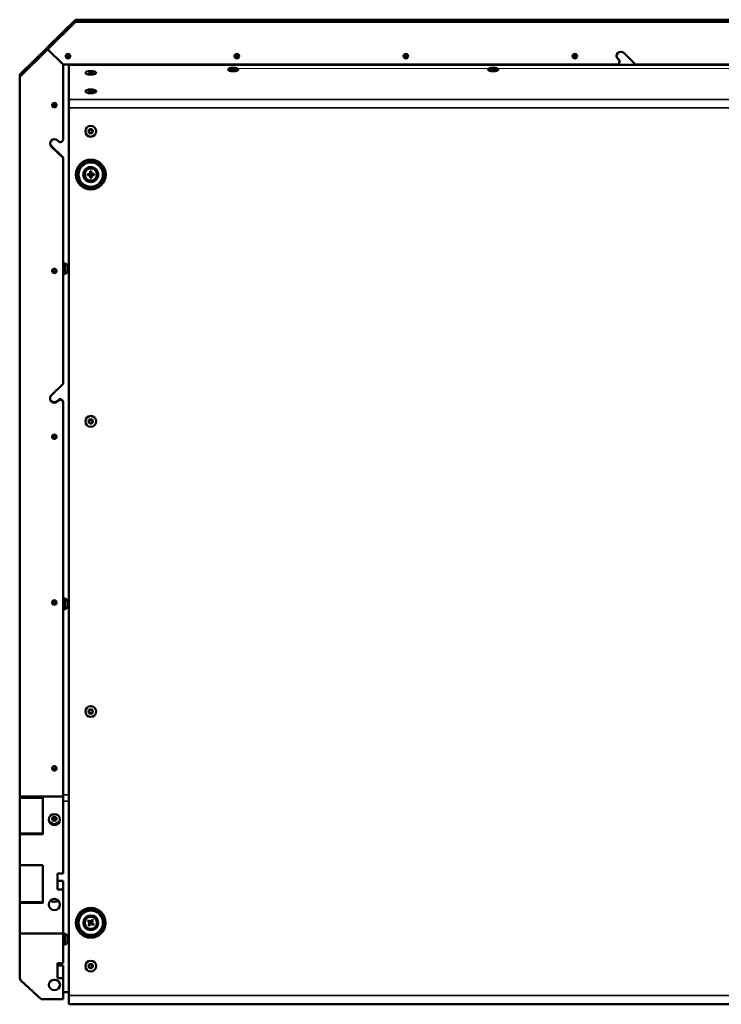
# Model space of a CAD drawing. Header units: inches. Extents: x 0.2 to 58.8, y 1.7 to 68.8.
# Tile 20 of 256: x 20.4 to 36.6, y 15.3 to 38. Entities that reach past the tile are written whole.
import ezdxf

# ---------------------------------------------------------------- set-up
doc = ezdxf.new("R2010")
doc.units = ezdxf.units.IN
doc.header["$MEASUREMENT"] = 0
doc.layers.add('Visible (ANSI)', color=7, linetype='Continuous', lineweight=50)
doc.layers.add('Visible Narrow (ANSI)', color=7, linetype='Continuous', lineweight=35)

msp = doc.modelspace()

# ---------------------------------------------------------------- linework, layer by layer
at = {"layer": 'Visible (ANSI)'}
for p, q in [((21.088, 37.389), (21.728, 38.018)), ((21.728, 38.018), (21.728, 37.966)), ((21.728, 38.018), (39.481, 38.018)), ((21.728, 37.966), (21.088, 37.337)), ((41.317, 37.966), (21.728, 37.966)), ((21.077, 37.379), (20.437, 36.75)), ((20.437, 36.698), (21.077, 37.326)), ((21.072, 37.361), (21.077, 37.366)), ((21.072, 37.334), (21.072, 37.361)), ((21.077, 37.339), (21.072, 37.334)), ((21.077, 37.366), (21.077, 37.379)), ((21.087, 37.379), (21.077, 37.379)), ((21.077, 37.366), (21.087, 37.366)), ((21.087, 37.339), (21.077, 37.339)), ((21.077, 37.326), (21.077, 37.339)), ((21.077, 37.326), (21.087, 37.326)), ((21.088, 37.378), (21.087, 37.379)), ((21.087, 37.379), (21.087, 37.366)), ((21.087, 37.366), (21.093, 37.36)), ((21.088, 37.338), (21.087, 37.339)), ((21.087, 37.339), (21.087, 37.326)), ((21.087, 37.326), (21.437, 36.983)), ((21.088, 37.389), (21.088, 37.377)), ((21.088, 37.377), (21.093, 37.382)), ((21.088, 37.367), (21.088, 37.377)), ((21.093, 37.362), (21.088, 37.367)), ((21.093, 37.354), (21.088, 37.35)), ((21.088, 37.35), (21.088, 37.337)), ((21.088, 37.337), (21.088, 37.327)), ((21.088, 37.327), (21.438, 36.984)), ((21.093, 37.382), (21.093, 37.354)), ((21.519, 37.179), (21.55, 37.162)), ((21.55, 37.162), (21.582, 37.179)), ((21.55, 37.162), (21.55, 37.144)), ((25.419, 37.179), (25.45, 37.162)), ((25.45, 37.162), (25.482, 37.179)), ((25.45, 37.162), (25.45, 37.144)), ((29.319, 37.179), (29.35, 37.162)), ((29.35, 37.162), (29.382, 37.179)), ((29.35, 37.162), (29.35, 37.144)), ((33.219, 37.179), (33.25, 37.162)), ((33.25, 37.162), (33.282, 37.179)), ((33.25, 37.162), (33.25, 37.144)), ((34.239, 37.123), (34.262, 37.101)), ((34.262, 37.088), (34.239, 37.111)), ((34.381, 37.25), (34.651, 36.984)), ((21.437, 36.983), (21.437, 36.985)), ((21.437, 36.983), (21.437, 35.253)), ((21.438, 36.984), (34.218, 36.984)), ((49.395, 36.973), (21.573, 36.973)), ((21.573, 36.176), (21.573, 36.973)), ((25.27, 36.842), (25.258, 36.855)), ((25.296, 36.864), (25.296, 36.87)), ((25.296, 36.87), (25.323, 36.87)), ((25.296, 36.87), (25.3, 36.864)), ((25.323, 36.864), (25.296, 36.864)), ((25.355, 36.881), (25.355, 36.89)), ((25.355, 36.89), (25.373, 36.89)), ((25.355, 36.843), (25.355, 36.853)), ((25.355, 36.853), (25.355, 36.853)), ((25.373, 36.843), (25.355, 36.843)), ((25.373, 36.89), (25.373, 36.881)), ((25.373, 36.853), (25.373, 36.843)), ((25.373, 36.853), (25.373, 36.853)), ((25.405, 36.87), (25.433, 36.87)), ((25.433, 36.864), (25.405, 36.864)), ((25.429, 36.864), (25.433, 36.87)), ((25.433, 36.87), (25.433, 36.864)), ((25.459, 36.842), (25.471, 36.855)), ((31.27, 36.842), (31.258, 36.855)), ((31.296, 36.864), (31.296, 36.87)), ((31.296, 36.87), (31.323, 36.87)), ((31.296, 36.87), (31.3, 36.864)), ((31.323, 36.864), (31.296, 36.864)), ((31.355, 36.881), (31.355, 36.89)), ((31.355, 36.89), (31.373, 36.89)), ((31.355, 36.843), (31.355, 36.853)), ((31.355, 36.853), (31.355, 36.853)), ((31.373, 36.843), (31.355, 36.843)), ((31.373, 36.89), (31.373, 36.881)), ((31.373, 36.853), (31.373, 36.843)), ((31.373, 36.853), (31.373, 36.853)), ((31.405, 36.87), (31.433, 36.87)), ((31.433, 36.864), (31.405, 36.864)), ((31.429, 36.864), (31.433, 36.87)), ((31.433, 36.87), (31.433, 36.864)), ((31.459, 36.842), (31.471, 36.855)), ((34.28, 37.057), (34.28, 37.045)), ((34.651, 36.984), (39.969, 36.984)), ((20.437, 36.75), (20.437, 36.698)), ((20.437, 20.076), (20.437, 36.698)), ((21.573, 36.176), (21.573, 35.985)), ((21.206, 36.066), (21.207, 36.048)), ((21.207, 36.048), (21.207, 36.03)), ((21.207, 36.048), (21.239, 36.032)), ((21.239, 36.032), (21.268, 36.05)), ((21.239, 36.032), (21.239, 36.014)), ((21.573, 15.483), (21.573, 35.985)), ((21.166, 35.104), (21.437, 34.839)), ((21.437, 34.826), (21.166, 35.092)), ((21.308, 35.231), (21.329, 35.21)), ((21.437, 34.839), (21.437, 34.826)), ((21.437, 34.826), (21.437, 29.606)), ((22.029, 34.453), (21.998, 34.452)), ((21.999, 34.426), (22.029, 34.427)), ((22.027, 34.449), (22.028, 34.43)), ((22.031, 34.446), (22.032, 34.434)), ((22.062, 34.519), (22.063, 34.488)), ((22.065, 34.393), (22.066, 34.362)), ((22.085, 34.49), (22.066, 34.49)), ((22.069, 34.391), (22.087, 34.392)), ((22.082, 34.486), (22.07, 34.486)), ((22.072, 34.395), (22.084, 34.395)), ((22.089, 34.489), (22.088, 34.519)), ((22.092, 34.363), (22.091, 34.393)), ((22.122, 34.436), (22.122, 34.448)), ((22.155, 34.455), (22.124, 34.455)), ((22.125, 34.429), (22.155, 34.43)), ((22.126, 34.433), (22.126, 34.451)), ((21.471, 32.147), (21.471, 32.391)), ((21.471, 32.391), (21.493, 32.391)), ((21.493, 32.147), (21.493, 32.391)), ((21.554, 32.338), (21.493, 32.391)), ((21.554, 32.2), (21.554, 32.338)), ((21.554, 32.338), (21.573, 32.338)), ((21.224, 32.205), (21.224, 32.196)), ((21.26, 32.211), (21.26, 32.201)), ((21.471, 32.147), (21.493, 32.147)), ((21.554, 32.2), (21.493, 32.147)), ((21.554, 32.2), (21.573, 32.2)), ((21.166, 29.34), (21.437, 29.606)), ((21.308, 29.214), (21.329, 29.235)), ((21.329, 29.223), (21.308, 29.201)), ((21.437, 29.179), (21.437, 29.191)), ((21.437, 29.179), (21.437, 20.076)), ((21.206, 28.417), (21.237, 28.435)), ((21.237, 28.435), (21.268, 28.417)), ((21.206, 28.382), (21.206, 28.417)), ((21.237, 28.364), (21.206, 28.382)), ((21.268, 28.382), (21.237, 28.364)), ((21.237, 28.364), (21.237, 28.374)), ((21.268, 28.417), (21.268, 28.382)), ((21.206, 24.588), (21.237, 24.606)), ((21.206, 24.553), (21.206, 24.588)), ((21.237, 24.606), (21.268, 24.588)), ((21.268, 24.588), (21.268, 24.553)), ((21.471, 24.406), (21.471, 24.65)), ((21.471, 24.65), (21.493, 24.65)), ((21.493, 24.406), (21.493, 24.65)), ((21.554, 24.597), (21.493, 24.65)), ((21.554, 24.459), (21.554, 24.597)), ((21.554, 24.597), (21.573, 24.597)), ((21.237, 24.535), (21.206, 24.553)), ((21.268, 24.553), (21.237, 24.535)), ((21.237, 24.535), (21.237, 24.545)), ((21.471, 24.406), (21.493, 24.406)), ((21.554, 24.459), (21.493, 24.406)), ((21.554, 24.459), (21.573, 24.459)), ((21.206, 20.759), (21.237, 20.777)), ((21.206, 20.724), (21.206, 20.759)), ((21.237, 20.706), (21.206, 20.724)), ((21.237, 20.777), (21.268, 20.759)), ((21.268, 20.724), (21.237, 20.706)), ((21.237, 20.706), (21.237, 20.716)), ((21.268, 20.759), (21.268, 20.724)), ((21.437, 20.076), (20.437, 20.076)), ((20.437, 20.048), (20.437, 20.076)), ((20.437, 20.048), (20.972, 20.048)), ((20.437, 19.223), (20.437, 20.048)), ((20.972, 20.075), (20.972, 20.076)), ((21.437, 20.075), (20.972, 20.075)), ((20.972, 19.199), (20.972, 20.075)), ((21.437, 20.075), (21.437, 20.076)), ((21.437, 18.303), (21.437, 20.075)), ((21.201, 19.595), (21.204, 19.6)), ((21.217, 19.566), (21.201, 19.595)), ((21.217, 19.566), (21.217, 19.602)), ((21.253, 19.564), (21.217, 19.566)), ((21.253, 19.564), (21.253, 19.6)), ((21.273, 19.591), (21.253, 19.564)), ((21.267, 19.602), (21.273, 19.591)), ((20.437, 19.199), (20.437, 19.223)), ((20.972, 19.223), (20.437, 19.223)), ((20.437, 19.199), (20.437, 18.493)), ((20.972, 18.493), (20.437, 18.493)), ((20.437, 18.493), (20.437, 17.641)), ((20.972, 17.617), (20.972, 18.493)), ((21.312, 18.303), (21.437, 18.303)), ((21.312, 17.927), (21.312, 18.303)), ((21.312, 18.13), (21.437, 18.13)), ((21.437, 18.13), (21.437, 17.927)), ((21.437, 17.927), (21.312, 17.927)), ((21.437, 16.911), (21.437, 17.927)), ((20.437, 17.617), (20.437, 17.641)), ((20.972, 17.641), (20.437, 17.641)), ((20.437, 17.617), (20.437, 16.911)), ((22.006, 17.198), (22.03, 17.18)), ((22.038, 17.131), (22.02, 17.107)), ((22.046, 17.201), (22.021, 17.219)), ((22.043, 17.199), (22.032, 17.184)), ((22.044, 17.194), (22.037, 17.184)), ((22.04, 17.128), (22.055, 17.117)), ((22.041, 17.091), (22.059, 17.116)), ((22.045, 17.129), (22.055, 17.122)), ((22.112, 17.233), (22.094, 17.208)), ((22.113, 17.196), (22.098, 17.207)), ((22.108, 17.195), (22.099, 17.202)), ((22.108, 17.124), (22.132, 17.106)), ((22.11, 17.131), (22.117, 17.14)), ((22.111, 17.126), (22.122, 17.141)), ((22.115, 17.193), (22.133, 17.218)), ((22.148, 17.127), (22.123, 17.145)), ((20.437, 16.911), (21.437, 16.911)), ((20.437, 16.911), (20.437, 15.904)), ((21.437, 16.911), (21.437, 16.231)), ((21.471, 16.664), (21.471, 16.908)), ((21.471, 16.908), (21.493, 16.908)), ((21.493, 16.664), (21.493, 16.908)), ((21.554, 16.855), (21.493, 16.908)), ((21.554, 16.717), (21.554, 16.855)), ((21.554, 16.855), (21.573, 16.855)), ((21.471, 16.664), (21.493, 16.664)), ((21.554, 16.717), (21.493, 16.664)), ((21.554, 16.717), (21.573, 16.717)), ((21.312, 16.231), (21.437, 16.231)), ((21.312, 15.886), (21.312, 16.231)), ((21.312, 16.173), (21.437, 16.173)), ((21.437, 16.173), (21.437, 15.886)), ((20.935, 15.398), (20.474, 15.822)), ((21.437, 15.886), (21.312, 15.886)), ((21.437, 15.886), (21.437, 15.398)), ((21.573, 15.56), (21.437, 15.56)), ((21.573, 15.279), (21.573, 15.483)), ((21.437, 15.398), (20.935, 15.398)), ((21.573, 15.279), (53.047, 15.279))]:
    msp.add_line(p, q, dxfattribs=at)
for centre, radius in [((22.077, 35.441), 0.125), ((22.077, 35.441), 0.125), ((22.077, 35.441), 0.05), ((22.077, 35.441), 0.0406), ((22.077, 34.441), 0.344), ((22.077, 34.441), 0.172), ((22.077, 34.441), 0.145), ((22.077, 34.441), 0.14), ((22.077, 28.741), 0.125), ((22.077, 28.741), 0.125), ((22.077, 28.741), 0.05), ((22.077, 28.741), 0.0406), ((22.077, 22.041), 0.125), ((22.077, 22.041), 0.125), ((22.077, 22.041), 0.05), ((22.077, 22.041), 0.0406), ((22.077, 17.162), 0.343), ((22.077, 17.162), 0.171), ((22.077, 17.162), 0.145), ((22.077, 17.162), 0.14), ((22.077, 16.162), 0.125), ((22.077, 16.162), 0.125), ((22.077, 16.162), 0.05), ((22.077, 16.162), 0.0406)]:
    msp.add_circle(centre, radius, dxfattribs=at)
for centre, start, end in [((22.023, 34.492), 280.5392, 352.1408), ((22.025, 34.386), 10.5392, 82.1408), ((22.128, 34.495), 190.5392, 262.1408), ((22.131, 34.389), 100.5392, 172.1408), ((22.003, 17.15), 333.1537, 44.7554), ((22.065, 17.236), 243.1537, 314.7554), ((22.088, 17.088), 63.1537, 134.7554), ((22.151, 17.174), 153.1537, 224.7554)]:
    msp.add_arc(centre, 0.0476, start, end, dxfattribs=at)
for centre, major_axis, ratio in [((21.55, 37.175), (0.052, 0), 0.981795), ((25.45, 37.175), (0.052, 0), 0.981795), ((29.35, 37.175), (0.052, 0), 0.981795), ((33.25, 37.175), (0.052, 0), 0.981795), ((25.364, 36.867), (-0.119, 0), 0.34202), ((25.364, 36.867), (0.112, 0), 0.34202), ((31.364, 36.867), (-0.119, 0), 0.34202), ((31.364, 36.867), (0.112, 0), 0.34202), ((22.077, 36.79), (-0.125, 0), 0.34202), ((22.077, 36.79), (-0.125, 0), 0.34202), ((22.077, 36.79), (-0.05, 0), 0.34202), ((22.077, 36.363), (-0.125, 0), 0.34202), ((22.077, 36.363), (-0.125, 0), 0.34202), ((22.077, 36.363), (-0.05, 0), 0.34202), ((21.237, 36.045), (-0.052, 0), 0.981795), ((21.237, 32.216), (-0.052, 0), 0.981795), ((21.237, 28.387), (-0.052, 0), 0.981795), ((21.237, 28.399), (0.037, 0), 0.981795), ((21.237, 24.558), (-0.052, 0), 0.981795), ((21.237, 24.57), (0.037, 0), 0.981795), ((21.237, 20.729), (-0.052, 0), 0.981795), ((21.237, 20.741), (0.037, 0), 0.981795), ((21.237, 19.544), (0, -0.13), 0.996285), ((21.237, 19.563), (-0.052, 0), 0.920849), ((21.237, 17.582), (0, -0.13), 0.996285), ((21.237, 15.727), (-0.13, 0), 0.920849)]:
    msp.add_ellipse(centre, major_axis=major_axis, ratio=ratio, dxfattribs=at)
for centre, major_axis, ratio, start_param, end_param in [((21.55, 37.179), (-0.0361, 0), 0.981795, 5.759587, 6.806784), ((21.55, 37.179), (-0.0361, 0), 0.981795, 4.712389, 5.759587), ((21.55, 37.179), (0.0361, 0), 0.981795, 3.665191, 4.712389), ((21.55, 37.179), (-0.0361, 0), 0.981795, 3.665191, 4.712389), ((21.55, 37.179), (0.0361, 0), 0.981795, 4.712389, 5.759587), ((21.55, 37.179), (0.0361, 0), 0.981795, 5.759587, 6.806784), ((25.45, 37.179), (-0.0361, 0), 0.981795, 5.759587, 6.806784), ((25.45, 37.179), (-0.0361, 0), 0.981795, 4.712389, 5.759587), ((25.45, 37.179), (0.0361, 0), 0.981795, 3.665191, 4.712389), ((25.45, 37.179), (-0.0361, 0), 0.981795, 3.665191, 4.712389), ((25.45, 37.179), (0.0361, 0), 0.981795, 4.712389, 5.759587), ((25.45, 37.179), (0.0361, 0), 0.981795, 5.759587, 6.806784), ((29.35, 37.179), (-0.0361, 0), 0.981795, 5.759587, 6.806784), ((29.35, 37.179), (-0.0361, 0), 0.981795, 4.712389, 5.759587), ((29.35, 37.179), (0.0361, 0), 0.981795, 3.665191, 4.712389), ((29.35, 37.179), (-0.0361, 0), 0.981795, 3.665191, 4.712389), ((29.35, 37.179), (0.0361, 0), 0.981795, 4.712389, 5.759587), ((29.35, 37.179), (0.0361, 0), 0.981795, 5.759587, 6.806784), ((33.25, 37.179), (-0.0361, 0), 0.981795, 5.759587, 6.806784), ((33.25, 37.179), (-0.0361, 0), 0.981795, 4.712389, 5.759587), ((33.25, 37.179), (0.0361, 0), 0.981795, 3.665191, 4.712389), ((33.25, 37.179), (-0.0361, 0), 0.981795, 3.665191, 4.712389), ((33.25, 37.179), (0.0361, 0), 0.981795, 4.712389, 5.759587), ((33.25, 37.179), (0.0361, 0), 0.981795, 5.759587, 6.806784), ((34.31, 37.18), (-0.1, 0), 0.981795, 3.926991, 7.068583), ((34.31, 37.192), (-0.1, 0), 0.981795, 0.062918, 0.785398), ((34.218, 37.045), (0.0625, 0), 0.981795, 4.712389, 7.068583), ((34.218, 37.057), (0.0625, 0), 0.981795, 0, 0.785398), ((25.323, 36.881), (0.032, 0), 0.34202, 4.712389, 6.283185), ((25.323, 36.853), (0.032, 0), 0.34202, 0, 1.570796), ((25.405, 36.881), (-0.032, 0), 0.34202, 0, 1.570796), ((25.405, 36.853), (-0.032, 0), 0.34202, 4.712389, 6.283185), ((31.323, 36.881), (0.032, 0), 0.34202, 4.712389, 6.283185), ((31.323, 36.853), (0.032, 0), 0.34202, 0, 1.570796), ((31.405, 36.881), (-0.032, 0), 0.34202, 0, 1.570796), ((31.405, 36.853), (-0.032, 0), 0.34202, 4.712389, 6.283185), ((21.237, 36.049), (-0.0361, 0), 0.981795, 5.803146, 6.850344), ((21.237, 36.049), (-0.0361, 0), 0.981795, 4.755949, 5.803146), ((21.237, 36.049), (0.0361, 0), 0.981795, 3.708751, 4.755949), ((21.237, 36.049), (-0.0361, 0), 0.981795, 3.708751, 4.755949), ((21.237, 36.049), (0.0361, 0), 0.981795, 4.755949, 5.803146), ((21.237, 36.049), (0.0361, 0), 0.981795, 5.803146, 6.850344), ((21.237, 35.162), (-0.1, 0), 0.981795, 3.926991, 7.068583), ((21.374, 35.253), (0.063, 0), 0.981795, 3.926991, 6.283185), ((21.237, 35.174), (-0.1, 0), 0.981795, 0.062918, 0.785398), ((22.185, 34.443), (-0.007, 0.291), 0.641042, 1.52608, 1.615512), ((22.027, 34.493), (0.044, 0.001), 0.994499, 4.69674, 5.129431), ((22.03, 34.387), (-0.044, -0.001), 0.994499, 4.295347, 4.728038), ((22.079, 34.333), (0.291, 0.007), 0.641042, 1.52608, 1.615512), ((22.023, 34.488), (-0.001, 0.044), 0.994499, 4.295347, 4.728038), ((22.025, 34.391), (-0.001, 0.044), 0.994499, 4.69674, 5.129431), ((22.074, 34.549), (-0.291, -0.007), 0.641042, 1.52608, 1.615512), ((22.129, 34.49), (0.001, -0.044), 0.994499, 4.69674, 5.129431), ((22.131, 34.394), (0.001, -0.044), 0.994499, 4.295347, 4.728038), ((22.124, 34.495), (0.044, 0.001), 0.994499, 4.295347, 4.728038), ((22.126, 34.389), (-0.044, -0.001), 0.994499, 4.69674, 5.129431), ((21.969, 34.438), (0.007, -0.291), 0.641042, 1.52608, 1.615512), ((21.237, 32.228), (-0.052, 0), 0.981795, 0.121212, 3.02038), ((21.237, 32.229), (-0.0361, 0), 0.981795, 5.397713, 6.44491), ((21.237, 32.229), (-0.0361, 0), 0.981795, 0.161725, 1.208923), ((21.237, 32.229), (-0.0361, 0), 0.981795, 4.350515, 5.397713), ((21.237, 32.229), (0.0361, 0), 0.981795, 4.350515, 5.397713), ((21.237, 32.229), (0.0361, 0), 0.981795, 0.161725, 1.208923), ((21.237, 32.229), (0.0361, 0), 0.981795, 5.397713, 6.44491), ((21.237, 29.271), (-0.1, 0), 0.981795, 5.497787, 8.63938), ((21.237, 29.283), (-0.1, 0), 0.981795, 0.062918, 2.356194), ((21.374, 29.191), (0.063, 0), 0.981795, 0, 2.356194), ((21.374, 29.179), (0.063, 0), 0.981795, 0, 2.356194), ((21.237, 28.399), (-0.052, 0), 0.981795, 0.121212, 3.02038), ((21.237, 24.57), (-0.052, 0), 0.981795, 0.121212, 3.02038), ((21.237, 20.741), (-0.052, 0), 0.981795, 0.121212, 3.02038), ((21.237, 19.593), (0.037, 0), 0.920849, 3.041608, 6.38317), ((21.237, 19.563), (-0.13, 0), 0.920849, 0.077313, 3.06428), ((21.237, 17.763), (0.13, 0), 0.920849, 3.952004, 5.472774), ((22.164, 17.099), (0.171, 0.235), 0.641042, 1.52608, 1.615512), ((22.14, 17.249), (-0.235, 0.171), 0.641042, 1.52608, 1.615512), ((22.006, 17.148), (-0.0356, 0.0259), 0.994499, 4.295347, 4.728038), ((22.005, 17.154), (0.0259, 0.0356), 0.994499, 4.69674, 5.129431), ((22.069, 17.233), (0.0356, -0.0259), 0.994499, 4.69674, 5.129431), ((22.091, 17.092), (-0.0259, -0.0356), 0.994499, 4.295347, 4.728038), ((22.062, 17.232), (0.0259, 0.0356), 0.994499, 4.295347, 4.728038), ((22.085, 17.091), (-0.0356, 0.0259), 0.994499, 4.69674, 5.129431), ((22.148, 17.17), (-0.0259, -0.0356), 0.994499, 4.69674, 5.129431), ((22.147, 17.177), (0.0356, -0.0259), 0.994499, 4.295347, 4.728038), ((22.013, 17.075), (0.235, -0.171), 0.641042, 1.52608, 1.615512), ((21.989, 17.226), (-0.171, -0.235), 0.641042, 1.52608, 1.615512), ((20.562, 15.904), (-0.125, 0), 0.920849, 0, 0.785398), ((21.237, 15.964), (0.13, 0), 0.920849, 4.56096, 4.863818)]:
    msp.add_ellipse(centre, major_axis=major_axis, ratio=ratio, start_param=start_param, end_param=end_param, dxfattribs=at)
for points, weights in [([(21.55, 37.215), (21.535, 37.207), (21.519, 37.197)], [2.01272135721, 2.32409043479, 2.01272135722]), ([(21.519, 37.197), (21.519, 37.18), (21.519, 37.162)], [2.01272135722, 2.32409043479, 2.01272135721]), ([(21.519, 37.162), (21.535, 37.154), (21.55, 37.144)], [2.01272135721, 2.32409043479, 2.01272135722]), ([(21.582, 37.197), (21.566, 37.207), (21.55, 37.215)], [2.01272135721, 2.32409043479, 2.01272135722]), ([(21.55, 37.144), (21.566, 37.154), (21.582, 37.162)], [2.01272135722, 2.32409043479, 2.01272135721]), ([(21.582, 37.18), (21.582, 37.188), (21.582, 37.197)], [2.16840589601, 2.16840589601, 2.01272135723]), ([(21.582, 37.162), (21.582, 37.172), (21.582, 37.18)], [2.01272135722, 2.16840589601, 2.16840589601]), ([(25.45, 37.215), (25.435, 37.207), (25.419, 37.197)], [2.01272135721, 2.32409043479, 2.01272135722]), ([(25.419, 37.197), (25.419, 37.18), (25.419, 37.162)], [2.01272135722, 2.32409043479, 2.01272135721]), ([(25.419, 37.162), (25.435, 37.154), (25.45, 37.144)], [2.01272135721, 2.32409043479, 2.01272135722]), ([(25.482, 37.197), (25.466, 37.207), (25.45, 37.215)], [2.01272135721, 2.32409043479, 2.01272135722]), ([(25.45, 37.144), (25.466, 37.154), (25.482, 37.162)], [2.01272135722, 2.32409043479, 2.01272135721]), ([(25.482, 37.18), (25.482, 37.188), (25.482, 37.197)], [2.16840589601, 2.16840589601, 2.01272135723]), ([(25.482, 37.162), (25.482, 37.172), (25.482, 37.18)], [2.01272135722, 2.16840589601, 2.16840589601]), ([(29.35, 37.215), (29.335, 37.207), (29.319, 37.197)], [2.01272135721, 2.32409043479, 2.01272135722]), ([(29.319, 37.197), (29.319, 37.18), (29.319, 37.162)], [2.01272135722, 2.32409043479, 2.01272135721]), ([(29.319, 37.162), (29.335, 37.154), (29.35, 37.144)], [2.01272135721, 2.32409043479, 2.01272135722]), ([(29.382, 37.197), (29.366, 37.207), (29.35, 37.215)], [2.01272135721, 2.32409043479, 2.01272135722]), ([(29.35, 37.144), (29.366, 37.154), (29.382, 37.162)], [2.01272135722, 2.32409043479, 2.01272135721]), ([(29.382, 37.18), (29.382, 37.188), (29.382, 37.197)], [2.16840589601, 2.16840589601, 2.01272135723]), ([(29.382, 37.162), (29.382, 37.172), (29.382, 37.18)], [2.01272135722, 2.16840589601, 2.16840589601]), ([(33.25, 37.215), (33.235, 37.207), (33.219, 37.197)], [2.01272135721, 2.32409043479, 2.01272135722]), ([(33.219, 37.197), (33.219, 37.18), (33.219, 37.162)], [2.01272135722, 2.32409043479, 2.01272135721]), ([(33.219, 37.162), (33.235, 37.154), (33.25, 37.144)], [2.01272135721, 2.32409043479, 2.01272135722]), ([(33.282, 37.197), (33.266, 37.207), (33.25, 37.215)], [2.01272135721, 2.32409043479, 2.01272135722]), ([(33.25, 37.144), (33.266, 37.154), (33.282, 37.162)], [2.01272135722, 2.32409043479, 2.01272135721]), ([(33.282, 37.18), (33.282, 37.188), (33.282, 37.197)], [2.16840589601, 2.16840589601, 2.01272135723]), ([(33.282, 37.162), (33.282, 37.172), (33.282, 37.18)], [2.01272135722, 2.16840589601, 2.16840589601]), ([(25.323, 36.87), (25.327, 36.87), (25.33, 36.864)], [1, 1.01416720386, 1.0191020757]), ([(25.355, 36.853), (25.355, 36.879), (25.355, 36.881)], [1.02027772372, 1.02737784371, 1]), ([(25.355, 36.853), (25.355, 36.853), (25.355, 36.853)], [1, 1.00232844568, 1.00440750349]), ([(25.373, 36.881), (25.373, 36.879), (25.373, 36.853)], [1, 1.02737784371, 1.02027772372]), ([(25.373, 36.853), (25.373, 36.853), (25.373, 36.853)], [1.00440750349, 1.00232844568, 1]), ([(25.399, 36.864), (25.402, 36.87), (25.405, 36.87)], [1.0191020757, 1.01416720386, 1]), ([(31.323, 36.87), (31.327, 36.87), (31.33, 36.864)], [1, 1.01416720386, 1.0191020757]), ([(31.355, 36.853), (31.355, 36.879), (31.355, 36.881)], [1.02027772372, 1.02737784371, 1]), ([(31.355, 36.853), (31.355, 36.853), (31.355, 36.853)], [1, 1.00232844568, 1.00440750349]), ([(31.373, 36.881), (31.373, 36.879), (31.373, 36.853)], [1, 1.02737784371, 1.02027772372]), ([(31.373, 36.853), (31.373, 36.853), (31.373, 36.853)], [1.00440750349, 1.00232844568, 1]), ([(31.399, 36.864), (31.402, 36.87), (31.405, 36.87)], [1.0191020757, 1.01416720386, 1]), ([(21.235, 36.085), (21.22, 36.076), (21.205, 36.066)], [2.01272135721, 2.32409043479, 2.01272135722]), ([(21.205, 36.066), (21.206, 36.049), (21.207, 36.03)], [2.01272135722, 2.32409043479, 2.01272135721]), ([(21.207, 36.03), (21.223, 36.023), (21.239, 36.014)], [2.01272135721, 2.32409043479, 2.01272135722]), ([(21.267, 36.068), (21.251, 36.077), (21.235, 36.085)], [2.01272135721, 2.32409043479, 2.01272135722]), ([(21.239, 36.014), (21.254, 36.024), (21.269, 36.033)], [2.01272135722, 2.32409043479, 2.01272135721]), ([(21.268, 36.051), (21.268, 36.059), (21.267, 36.068)], [2.16840589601, 2.16840589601, 2.01272135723]), ([(21.269, 36.033), (21.269, 36.043), (21.268, 36.051)], [2.01272135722, 2.16840589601, 2.16840589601]), ([(22.029, 34.453), (22.037, 34.453), (22.046, 34.453)], [1.00474783, 1.02718582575, 1.00809385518]), ([(22.046, 34.427), (22.037, 34.427), (22.029, 34.427)], [1.00809385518, 1.02718582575, 1.00474783]), ([(22.063, 34.471), (22.063, 34.48), (22.063, 34.488)], [1.00809385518, 1.02718582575, 1.00474783]), ([(22.065, 34.393), (22.065, 34.401), (22.064, 34.41)], [1.00474783, 1.02718582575, 1.00809385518]), ([(22.089, 34.489), (22.089, 34.481), (22.089, 34.472)], [1.00474783, 1.02718582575, 1.00809385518]), ([(22.09, 34.41), (22.091, 34.401), (22.091, 34.393)], [1.00809385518, 1.02718582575, 1.00474783]), ([(22.107, 34.454), (22.116, 34.455), (22.124, 34.455)], [1.00809385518, 1.02718582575, 1.00474783]), ([(22.125, 34.429), (22.117, 34.429), (22.108, 34.428)], [1.00474783, 1.02718582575, 1.00809385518]), ([(21.214, 32.256), (21.208, 32.241), (21.201, 32.223)], [2.01272135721, 2.32409043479, 2.01272135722]), ([(21.201, 32.223), (21.213, 32.21), (21.224, 32.196)], [2.01272135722, 2.32409043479, 2.01272135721]), ([(21.25, 32.262), (21.232, 32.26), (21.214, 32.256)], [2.01272135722, 2.32409043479, 2.01272135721]), ([(21.224, 32.196), (21.234, 32.198), (21.242, 32.199)], [2.01272135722, 2.16840589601, 2.16840589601]), ([(21.242, 32.199), (21.25, 32.2), (21.26, 32.201)], [2.16840589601, 2.16840589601, 2.01272135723]), ([(21.273, 32.235), (21.261, 32.249), (21.25, 32.262)], [2.01272135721, 2.32409043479, 2.01272135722]), ([(21.26, 32.201), (21.266, 32.219), (21.273, 32.235)], [2.01272135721, 2.32409043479, 2.01272135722]), ([(21.217, 19.602), (21.216, 19.604), (21.215, 19.606)], [2.01272135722, 2.05574431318, 2.08687800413]), ([(21.253, 19.6), (21.235, 19.599), (21.217, 19.602)], [2.01272135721, 2.32409043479, 2.01272135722]), ([(21.258, 19.607), (21.256, 19.603), (21.253, 19.6)], [2.12921283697, 2.09029217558, 2.01272135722]), ([(22.044, 17.17), (22.037, 17.175), (22.03, 17.18)], [1.00809385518, 1.02718582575, 1.00474783]), ([(22.038, 17.131), (22.043, 17.138), (22.048, 17.145)], [1.00474783, 1.02718582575, 1.00809385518]), ([(22.046, 17.201), (22.052, 17.196), (22.06, 17.191)], [1.00474783, 1.02718582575, 1.00809385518]), ([(22.069, 17.13), (22.064, 17.122), (22.059, 17.116)], [1.00809385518, 1.02718582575, 1.00474783]), ([(22.084, 17.195), (22.09, 17.202), (22.094, 17.208)], [1.00809385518, 1.02718582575, 1.00474783]), ([(22.108, 17.124), (22.101, 17.128), (22.094, 17.134)], [1.00474783, 1.02718582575, 1.00809385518]), ([(22.115, 17.193), (22.111, 17.187), (22.105, 17.179)], [1.00474783, 1.02718582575, 1.00809385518]), ([(22.109, 17.155), (22.117, 17.149), (22.123, 17.145)], [1.00809385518, 1.02718582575, 1.00474783])]:
    msp.add_rational_spline(points, weights, degree=2, dxfattribs=at)
for points in [[(22.027, 34.449), (22.029, 34.447), (22.031, 34.446)], [(22.028, 34.43), (22.03, 34.432), (22.032, 34.434)], [(22.066, 34.49), (22.068, 34.488), (22.07, 34.486)], [(22.069, 34.391), (22.07, 34.393), (22.072, 34.395)], [(22.085, 34.49), (22.083, 34.488), (22.082, 34.486)], [(22.087, 34.392), (22.085, 34.394), (22.084, 34.395)], [(22.126, 34.451), (22.124, 34.449), (22.122, 34.448)], [(22.126, 34.433), (22.124, 34.434), (22.122, 34.436)], [(22.032, 17.184), (22.034, 17.184), (22.037, 17.184)], [(22.04, 17.128), (22.043, 17.128), (22.045, 17.129)], [(22.043, 17.199), (22.043, 17.196), (22.044, 17.194)], [(22.055, 17.117), (22.055, 17.119), (22.055, 17.122)], [(22.098, 17.207), (22.098, 17.205), (22.099, 17.202)], [(22.113, 17.196), (22.111, 17.196), (22.108, 17.195)], [(22.111, 17.126), (22.11, 17.128), (22.11, 17.131)], [(22.122, 17.141), (22.119, 17.14), (22.117, 17.14)]]:
    msp.add_open_spline(points, degree=2, dxfattribs=at)
for points in [[(22.029, 34.453), (22.032, 34.453), (22.035, 34.454), (22.044, 34.458), (22.048, 34.461), (22.055, 34.468), (22.058, 34.473), (22.061, 34.481), (22.062, 34.485), (22.063, 34.488)], [(22.065, 34.393), (22.064, 34.396), (22.063, 34.399), (22.06, 34.408), (22.056, 34.412), (22.049, 34.419), (22.044, 34.422), (22.036, 34.425), (22.033, 34.426), (22.029, 34.427)], [(22.089, 34.489), (22.089, 34.485), (22.09, 34.482), (22.094, 34.474), (22.097, 34.469), (22.104, 34.462), (22.109, 34.459), (22.117, 34.456), (22.121, 34.455), (22.124, 34.455)], [(22.125, 34.429), (22.121, 34.428), (22.118, 34.427), (22.11, 34.424), (22.105, 34.42), (22.098, 34.413), (22.095, 34.408), (22.092, 34.4), (22.091, 34.397), (22.091, 34.393)], [(22.038, 17.131), (22.04, 17.134), (22.041, 17.138), (22.043, 17.146), (22.043, 17.152), (22.042, 17.162), (22.04, 17.167), (22.035, 17.175), (22.033, 17.177), (22.03, 17.18)], [(22.046, 17.201), (22.049, 17.199), (22.052, 17.198), (22.061, 17.196), (22.066, 17.196), (22.076, 17.197), (22.082, 17.199), (22.089, 17.204), (22.092, 17.206), (22.094, 17.208)], [(22.108, 17.124), (22.105, 17.125), (22.101, 17.126), (22.093, 17.128), (22.087, 17.129), (22.077, 17.127), (22.072, 17.125), (22.064, 17.121), (22.062, 17.118), (22.059, 17.116)], [(22.115, 17.193), (22.114, 17.19), (22.113, 17.187), (22.11, 17.178), (22.11, 17.173), (22.112, 17.163), (22.114, 17.157), (22.118, 17.15), (22.121, 17.147), (22.123, 17.145)]]:
    msp.add_open_spline(points, degree=3, knots=[0.0131061, 0.0131061, 0.0131061, 0.0131061, 0.038694, 0.038694, 0.077388, 0.077388, 0.1160819, 0.1160819, 0.1416698, 0.1416698, 0.1416698, 0.1416698], dxfattribs=at)
at = {"layer": 'Visible Narrow (ANSI)'}
for p, q in [((34.239, 37.111), (34.239, 37.123)), ((34.262, 37.101), (34.262, 37.088)), ((53.047, 36.176), (21.573, 36.176)), ((53.047, 35.985), (21.573, 35.985)), ((21.166, 35.092), (21.166, 35.104)), ((21.308, 29.201), (21.308, 29.214)), ((21.329, 29.235), (21.329, 29.223)), ((21.437, 20.119), (21.573, 20.119)), ((21.573, 19.974), (21.437, 19.974)), ((20.437, 19.199), (20.972, 19.199)), ((20.437, 17.617), (20.972, 17.617)), ((21.573, 15.483), (53.047, 15.483))]:
    msp.add_line(p, q, dxfattribs=at)
for centre, radius in [((22.077, 34.441), 0.304), ((22.077, 34.441), 0.274), ((22.077, 17.162), 0.304), ((22.077, 17.162), 0.274)]:
    msp.add_circle(centre, radius, dxfattribs=at)
for points in [[(22.077, 35.391), (22.077, 35.394), (22.077, 35.397), (22.077, 35.4)], [(22.077, 28.691), (22.077, 28.694), (22.077, 28.697), (22.077, 28.7)], [(22.077, 21.991), (22.077, 21.994), (22.077, 21.997), (22.077, 22)], [(22.077, 16.112), (22.077, 16.115), (22.077, 16.118), (22.077, 16.121)]]:
    msp.add_open_spline(points, degree=3, dxfattribs=at)

doc.saveas('drawing.dxf')
